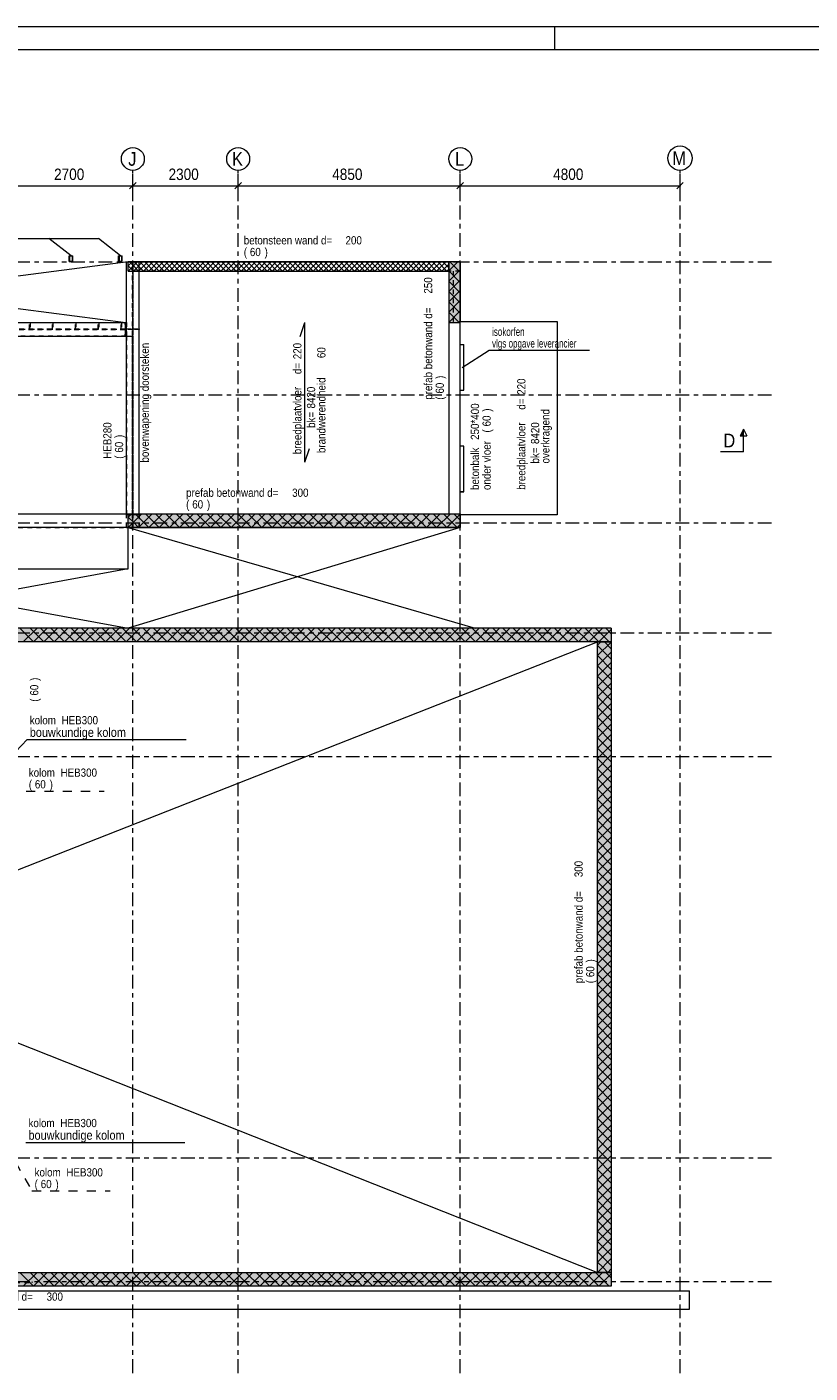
# Model space of a CAD drawing. Header units: millimetres. Extents: x -914 to -73, y -1403 to -809.
# Tile 51 of 79: x -608 to -437, y -1103 to -809. Entities that reach past the tile are written whole.
import ezdxf

# ---------------------------------------------------------------- set-up
doc = ezdxf.new("R2010")
doc.units = ezdxf.units.MM
for name, pattern in [('XKITLINE00', [0]), ('XKITLINE01', [4, 1, -1, 1, -1]), ('XKITLINE02', [4, 2, -2]), ('XKITLINE03', [6, 3, -1, 1, -1])]:
    doc.linetypes.add(name, pattern=pattern)
for name, color, linetype, lineweight in [('Bout', 3, 'Continuous', 0), ('Grafisch object', 3, 'Continuous', 0), ('Offset', 4, 'Continuous', 0), ('Onderbreken', 7, 'Continuous', 0), ('Onderdeel', 2, 'Continuous', 0), ('Onderdeel label', 2, 'Continuous', 0), ('Stramien', 4, 'Continuous', 0), ('Tekening kader', 3, 'Continuous', 0), ('Tekst', 7, 'Continuous', 0)]:
    doc.layers.add(name, color=color, linetype=linetype, lineweight=lineweight)
doc.styles.add('ARIAL', font='arial.ttf')
doc.styles.add('ARIAL_NARROW', font='ARIALN.TTF')

msp = doc.modelspace()

# ---------------------------------------------------------------- hatches: boundary and pattern name
at = {"layer": 'Onderbreken'}
msp.add_hatch(color=256, dxfattribs=at).paths.add_polyline_path([(-452.69, -898.32), (-451.94, -896.82), (-451.94, -898.32)], flags=17)
at = {"layer": 'Onderdeel'}
h = msp.add_hatch(color=256, dxfattribs=at)
h.paths.add_polyline_path([(-598.42, -860.21), (-599.22, -860.21), (-599.22, -859.01), (-598.42, -859.01)], flags=17)
h.paths.add_polyline_path([(-599.14, -860.13), (-598.5, -860.13), (-598.5, -859.09), (-599.14, -859.09)])
h = msp.add_hatch(color=256, dxfattribs=at)
h.paths.add_polyline_path([(-587.61, -860.21), (-588.41, -860.21), (-588.41, -859.01), (-587.61, -859.01)], flags=17)
h.paths.add_polyline_path([(-588.33, -860.13), (-587.69, -860.13), (-587.69, -859.09), (-588.33, -859.09)])
for points in [[(-513.82, -873.52), (-516.32, -873.52), (-516.32, -860.31), (-513.82, -860.31)], [(-513.82, -918.31), (-586.32, -918.31), (-586.32, -915.31), (-513.82, -915.31)], [(-480.82, -943.32), (-687.82, -943.32), (-687.82, -940.32), (-480.82, -940.32)], [(-480.82, -1081.01), (-483.82, -1081.01), (-483.82, -943.32), (-480.82, -943.32)], [(-480.82, -1084.01), (-687.81, -1084.01), (-687.81, -1081.01), (-480.82, -1081.01)]]:
    msp.add_hatch(color=256, dxfattribs=at).paths.add_polyline_path(points, flags=17)

# ---------------------------------------------------------------- linework, layer by layer
at = {"layer": 'Bout', "linetype": 'XKITLINE02', "lineweight": 0}
for p, q in [((-586.92, -873.67), (-587.02, -873.67)), ((-587.02, -873.95), (-587.02, -873.67)), ((-587.02, -873.74), (-586.92, -873.74)), ((-587.02, -873.88), (-586.92, -873.88)), ((-587.02, -873.95), (-586.92, -873.95)), ((-586.92, -876.07), (-587.02, -876.07)), ((-587.02, -876.35), (-587.02, -876.07)), ((-587.02, -876.14), (-586.92, -876.14)), ((-586.92, -873.95), (-586.92, -873.67)), ((-586.92, -873.72), (-586.82, -873.72)), ((-586.92, -873.73), (-586.82, -873.73)), ((-586.92, -873.89), (-586.82, -873.89)), ((-586.92, -873.9), (-586.82, -873.9)), ((-586.92, -876.35), (-586.92, -876.07)), ((-586.92, -876.12), (-586.82, -876.12)), ((-586.92, -876.13), (-586.71, -876.13)), ((-586.82, -873.9), (-586.82, -873.72)), ((-586.82, -876.3), (-586.82, -876.12)), ((-586.81, -873.72), (-586.71, -873.72)), ((-586.81, -873.9), (-586.81, -873.72)), ((-586.81, -873.73), (-586.71, -873.73)), ((-586.81, -873.89), (-586.71, -873.89)), ((-586.81, -873.9), (-586.71, -873.9)), ((-586.81, -876.12), (-586.71, -876.12)), ((-586.81, -876.3), (-586.81, -876.12)), ((-586.61, -873.67), (-586.71, -873.67)), ((-586.71, -873.95), (-586.71, -873.67)), ((-586.71, -873.74), (-586.61, -873.74)), ((-586.71, -873.88), (-586.61, -873.88)), ((-586.71, -873.95), (-586.61, -873.95)), ((-586.61, -876.07), (-586.71, -876.07)), ((-586.71, -876.35), (-586.71, -876.07)), ((-586.71, -876.14), (-586.61, -876.14)), ((-586.61, -873.95), (-586.61, -873.67)), ((-586.61, -876.35), (-586.61, -876.07)), ((-587.02, -876.28), (-586.92, -876.28)), ((-587.02, -876.35), (-586.92, -876.35)), ((-586.92, -876.29), (-586.71, -876.29)), ((-586.92, -876.3), (-586.82, -876.3)), ((-586.81, -876.3), (-586.71, -876.3)), ((-586.71, -876.28), (-586.61, -876.28)), ((-586.71, -876.35), (-586.61, -876.35))]:
    msp.add_line(p, q, dxfattribs=at)
at = {"layer": 'Bout', "linetype": 'XKITLINE00', "lineweight": 0}
for p, q in [((-586.82, -873.73), (-586.81, -873.73)), ((-586.82, -873.89), (-586.81, -873.89))]:
    msp.add_line(p, q, dxfattribs=at)
at = {"layer": 'Grafisch object', "linetype": 'XKITLINE00', "lineweight": 0}
for p, q in [((-694.67, -855.2), (-592.82, -855.2)), ((-598.82, -859.01), (-603.63, -855.2)), ((-588.01, -859.01), (-592.82, -855.2)), ((-690.32, -860.31), (-586.81, -873.51)), ((-586.31, -860.31), (-688.22, -873.51)), ((-513.81, -873.34), (-492.67, -873.34)), ((-492.67, -873.34), (-492.67, -915.52)), ((-492.67, -915.52), (-513.81, -915.52)), ((-586.32, -918.31), (-510.56, -940.32)), ((-586.32, -927.32), (-586.32, -918.31)), ((-513.81, -918.32), (-586.32, -940.33)), ((-586.32, -927.32), (-656.87, -940.32)), ((-656.87, -927.32), (-586.3, -940.32)), ((-656.87, -927.32), (-586.32, -927.32)), ((-769.31, -1055.51), (-483.82, -943.32)), ((-767.19, -968.82), (-483.82, -1081.01))]:
    msp.add_line(p, q, dxfattribs=at)
at = {"layer": 'Offset', "linetype": 'XKITLINE00', "lineweight": 0}
for p, q in [((-612.31, -843.67), (-585.31, -843.67)), ((-584.61, -842.96), (-586.02, -844.38)), ((-584.61, -842.96), (-586.02, -844.38)), ((-585.31, -846.67), (-585.31, -841.17)), ((-585.31, -846.67), (-585.31, -841.17)), ((-585.31, -843.67), (-562.31, -843.67)), ((-561.61, -842.96), (-563.02, -844.38)), ((-561.61, -842.96), (-563.02, -844.38)), ((-562.31, -846.67), (-562.31, -841.17)), ((-562.31, -846.67), (-562.31, -841.17)), ((-562.31, -843.67), (-513.81, -843.67)), ((-513.11, -842.96), (-514.52, -844.38)), ((-513.11, -842.96), (-514.52, -844.38)), ((-513.81, -846.67), (-513.81, -841.17)), ((-513.81, -846.67), (-513.81, -841.17)), ((-513.81, -843.67), (-465.81, -843.67)), ((-465.11, -842.96), (-466.52, -844.38)), ((-465.81, -846.67), (-465.81, -841.17))]:
    msp.add_line(p, q, dxfattribs=at)
at = {"layer": 'Offset'}
for p in [(-585.31, -843.67), (-585.31, -843.67), (-562.31, -843.67), (-562.31, -843.67), (-513.81, -843.67), (-513.81, -843.67), (-465.81, -843.67)]:
    msp.add_point(p, dxfattribs=at)
at = {"layer": 'Onderbreken', "linetype": 'XKITLINE00', "lineweight": 0}
for p, q in [((-451.94, -896.82), (-452.69, -898.32)), ((-452.69, -898.32), (-451.19, -898.32)), ((-451.94, -896.82), (-451.19, -898.32)), ((-451.94, -901.82), (-451.94, -896.82)), ((-451.94, -901.82), (-456.94, -901.82))]:
    msp.add_line(p, q, dxfattribs=at)
at = {"layer": 'Onderdeel', "linetype": 'XKITLINE00', "lineweight": 0}
for p, q in [((-599.22, -860.21), (-599.22, -859.01)), ((-599.22, -859.01), (-598.42, -859.01)), ((-599.22, -860.21), (-598.42, -860.21)), ((-599.14, -859.09), (-599.14, -860.13)), ((-598.5, -859.09), (-599.14, -859.09)), ((-599.14, -860.13), (-598.5, -860.13)), ((-598.5, -860.13), (-598.5, -859.09)), ((-598.42, -860.21), (-598.42, -859.01)), ((-588.41, -860.21), (-588.41, -859.01)), ((-588.41, -859.01), (-587.61, -859.01)), ((-588.41, -860.21), (-587.61, -860.21)), ((-588.33, -859.09), (-588.33, -860.13)), ((-587.69, -859.09), (-588.33, -859.09)), ((-588.33, -860.13), (-587.69, -860.13)), ((-587.69, -860.13), (-587.69, -859.09)), ((-587.61, -860.21), (-587.61, -859.01)), ((-586.71, -860.31), (-583.91, -860.31)), ((-586.71, -915.31), (-586.71, -860.31)), ((-516.32, -860.31), (-586.31, -860.32)), ((-586.31, -862.32), (-584.31, -860.32)), ((-586.31, -861.2), (-585.44, -860.32)), ((-586.31, -862.32), (-586.31, -860.32)), ((-585.75, -861.76), (-586.31, -861.2)), ((-585.19, -861.2), (-586.07, -860.32)), ((-585.19, -862.32), (-583.19, -860.32)), ((-584.07, -862.32), (-585.19, -861.2)), ((-584.63, -860.63), (-584.95, -860.32)), ((-582.95, -862.32), (-584.63, -860.63)), ((-584.07, -862.32), (-582.07, -860.32)), ((-583.91, -860.31), (-516.32, -860.31)), ((-583.91, -860.32), (-583.91, -860.31)), ((-581.82, -862.32), (-583.82, -860.32)), ((-582.95, -862.32), (-580.95, -860.32)), ((-580.7, -862.32), (-582.7, -860.32)), ((-581.82, -862.32), (-579.82, -860.32)), ((-579.58, -862.32), (-581.58, -860.32)), ((-580.7, -862.32), (-578.7, -860.32)), ((-578.46, -862.32), (-580.46, -860.32)), ((-579.58, -862.32), (-577.58, -860.32)), ((-577.33, -862.32), (-579.33, -860.32)), ((-578.46, -862.32), (-576.46, -860.32)), ((-576.21, -862.32), (-578.21, -860.32)), ((-577.33, -862.32), (-575.33, -860.32)), ((-575.09, -862.32), (-577.09, -860.32)), ((-576.21, -862.32), (-574.21, -860.32)), ((-573.97, -862.32), (-575.97, -860.32)), ((-575.09, -862.32), (-573.09, -860.32)), ((-572.84, -862.32), (-574.84, -860.32)), ((-573.97, -862.32), (-571.97, -860.32)), ((-571.72, -862.32), (-573.72, -860.32)), ((-572.84, -862.32), (-570.84, -860.32)), ((-570.6, -862.32), (-572.6, -860.32)), ((-571.72, -862.32), (-569.72, -860.32)), ((-569.48, -862.32), (-571.48, -860.32)), ((-570.6, -862.32), (-568.6, -860.32)), ((-568.35, -862.32), (-570.35, -860.32)), ((-569.48, -862.32), (-567.47, -860.32)), ((-567.23, -862.32), (-569.23, -860.32)), ((-568.35, -862.32), (-566.35, -860.32)), ((-566.11, -862.32), (-568.11, -860.32)), ((-567.23, -862.32), (-565.23, -860.32)), ((-564.99, -862.32), (-566.99, -860.32)), ((-566.11, -862.32), (-564.11, -860.32)), ((-563.87, -862.32), (-565.87, -860.32)), ((-564.98, -862.32), (-562.98, -860.32)), ((-562.74, -862.32), (-564.74, -860.32)), ((-563.86, -862.32), (-561.86, -860.32)), ((-561.62, -862.32), (-563.62, -860.32)), ((-562.74, -862.32), (-560.74, -860.32)), ((-560.5, -862.32), (-562.5, -860.32)), ((-561.62, -862.32), (-559.62, -860.32)), ((-559.38, -862.32), (-561.38, -860.32)), ((-560.49, -862.32), (-558.49, -860.32)), ((-558.25, -862.32), (-560.25, -860.32)), ((-559.37, -862.32), (-557.37, -860.32)), ((-557.13, -862.32), (-559.13, -860.32)), ((-558.25, -862.32), (-556.25, -860.32)), ((-556.01, -862.32), (-558.01, -860.32)), ((-557.13, -862.32), (-555.13, -860.32)), ((-554.89, -862.32), (-556.89, -860.32)), ((-556, -862.32), (-554, -860.32)), ((-553.76, -862.32), (-555.76, -860.32)), ((-554.88, -862.32), (-552.88, -860.32)), ((-552.64, -862.32), (-554.64, -860.32)), ((-553.76, -862.32), (-551.76, -860.32)), ((-551.52, -862.32), (-553.52, -860.32)), ((-552.64, -862.32), (-550.64, -860.32)), ((-550.4, -862.32), (-552.4, -860.32)), ((-551.51, -862.32), (-549.51, -860.32)), ((-549.27, -862.32), (-551.27, -860.32)), ((-550.39, -862.32), (-548.39, -860.32)), ((-548.15, -862.32), (-550.15, -860.32)), ((-549.27, -862.32), (-547.27, -860.32)), ((-547.03, -862.32), (-549.03, -860.32)), ((-548.15, -862.32), (-546.15, -860.32)), ((-545.91, -862.32), (-547.91, -860.32)), ((-547.02, -862.32), (-545.02, -860.32)), ((-544.78, -862.32), (-546.78, -860.32)), ((-545.9, -862.32), (-543.9, -860.32)), ((-543.66, -862.32), (-545.66, -860.32)), ((-544.78, -862.32), (-542.78, -860.32)), ((-542.54, -862.32), (-544.54, -860.32)), ((-543.65, -862.32), (-541.65, -860.32)), ((-541.42, -862.32), (-543.42, -860.32)), ((-542.53, -862.32), (-540.53, -860.32)), ((-540.29, -862.32), (-542.29, -860.32)), ((-541.41, -862.32), (-539.41, -860.32)), ((-539.17, -862.32), (-541.17, -860.32)), ((-540.29, -862.32), (-538.29, -860.32)), ((-538.05, -862.32), (-540.05, -860.32)), ((-539.16, -862.32), (-537.16, -860.32)), ((-536.93, -862.32), (-538.93, -860.32)), ((-538.04, -862.32), (-536.04, -860.32)), ((-535.8, -862.32), (-537.8, -860.32)), ((-536.92, -862.32), (-534.92, -860.31)), ((-534.68, -862.32), (-536.68, -860.32)), ((-535.8, -862.32), (-533.8, -860.31)), ((-533.56, -862.32), (-535.56, -860.32)), ((-534.67, -862.32), (-532.67, -860.31)), ((-532.44, -862.32), (-534.44, -860.31)), ((-533.55, -862.32), (-531.55, -860.31)), ((-531.31, -862.31), (-533.31, -860.31)), ((-532.43, -862.32), (-530.43, -860.31)), ((-530.19, -862.31), (-532.19, -860.31)), ((-531.31, -862.31), (-529.31, -860.31)), ((-529.07, -862.31), (-531.07, -860.31)), ((-530.18, -862.31), (-528.18, -860.31)), ((-527.95, -862.31), (-529.95, -860.31)), ((-529.06, -862.31), (-527.06, -860.31)), ((-526.82, -862.31), (-528.82, -860.31)), ((-527.94, -862.31), (-525.94, -860.31)), ((-525.7, -862.31), (-527.7, -860.31)), ((-526.82, -862.31), (-524.82, -860.31)), ((-524.58, -862.31), (-526.58, -860.31)), ((-525.69, -862.31), (-523.69, -860.31)), ((-523.46, -862.31), (-525.46, -860.31)), ((-524.57, -862.31), (-522.57, -860.31)), ((-522.33, -862.31), (-524.33, -860.31)), ((-523.45, -862.31), (-521.45, -860.31)), ((-521.21, -862.31), (-523.21, -860.31)), ((-522.33, -862.31), (-520.33, -860.31)), ((-520.09, -862.31), (-522.09, -860.31)), ((-521.2, -862.31), (-519.2, -860.31)), ((-518.97, -862.31), (-520.97, -860.31)), ((-520.08, -862.31), (-518.08, -860.31)), ((-517.84, -862.31), (-519.84, -860.31)), ((-518.96, -862.31), (-516.96, -860.31)), ((-516.72, -862.31), (-518.72, -860.31)), ((-517.83, -862.31), (-516.32, -860.8)), ((-516.32, -861.6), (-517.6, -860.31)), ((-516.32, -862.29), (-514.34, -860.31)), ((-516.32, -862.31), (-516.32, -860.31)), ((-513.82, -860.31), (-516.32, -860.31)), ((-516.32, -860.31), (-516.32, -915.31)), ((-513.82, -862.55), (-516.05, -860.31)), ((-513.82, -915.31), (-513.82, -860.31)), ((-513.82, -860.31), (-513.81, -860.31)), ((-513.81, -860.31), (-513.81, -873.34)), ((-586.31, -862.32), (-516.32, -862.31)), ((-585.19, -862.32), (-585.75, -861.76)), ((-583.91, -915.31), (-583.91, -862.32)), ((-516.71, -862.31), (-516.32, -861.92)), ((-516.32, -864.54), (-513.82, -862.04)), ((-513.82, -864.79), (-516.32, -862.29)), ((-516.32, -866.78), (-513.82, -864.28)), ((-513.82, -867.04), (-516.32, -864.54)), ((-516.32, -869.03), (-513.82, -866.53)), ((-513.82, -869.28), (-516.32, -866.78)), ((-516.32, -871.27), (-513.82, -868.77)), ((-514.07, -871.27), (-516.32, -869.03)), ((-516.32, -873.52), (-513.82, -871.02)), ((-515.19, -872.39), (-516.32, -871.27)), ((-514.07, -873.52), (-515.19, -872.39)), ((-513.82, -871.53), (-514.07, -871.27)), ((-514.07, -873.52), (-513.82, -873.26)), ((-687.82, -873.51), (-586.92, -873.51)), ((-586.92, -876.51), (-586.92, -873.51)), ((-586.92, -873.51), (-586.82, -873.51)), ((-586.82, -873.51), (-586.82, -876.51)), ((-586.81, -875.08), (-586.82, -875.08)), ((-586.81, -876.51), (-586.81, -873.51)), ((-586.81, -873.51), (-586.71, -873.51)), ((-516.32, -873.52), (-516.32, -873.52)), ((-516.32, -873.52), (-516.32, -873.52)), ((-516.32, -873.52), (-516.32, -873.52)), ((-516.32, -873.52), (-513.82, -873.52)), ((-687.82, -876.51), (-586.71, -876.51)), ((-687.82, -876.51), (-586.92, -876.51)), ((-586.82, -876.51), (-586.92, -876.51)), ((-586.81, -876.51), (-586.81, -876.51)), ((-586.71, -876.51), (-586.81, -876.51)), ((-586.71, -915.31), (-586.71, -876.51)), ((-513.82, -878.34), (-513.02, -878.34)), ((-513.02, -888.34), (-513.02, -878.34)), ((-513.82, -888.34), (-513.02, -888.34)), ((-513.81, -910.52), (-513.81, -900.52)), ((-513.01, -900.52), (-513.81, -900.52)), ((-513.01, -910.52), (-513.01, -900.52)), ((-513.01, -910.52), (-513.81, -910.52)), ((-513.81, -910.52), (-513.81, -910.52)), ((-513.01, -910.52), (-513.01, -910.52)), ((-690.32, -915.31), (-513.82, -915.31)), ((-586.32, -918.31), (-583.32, -915.31)), ((-586.32, -916.07), (-585.56, -915.31)), ((-586.32, -918.31), (-586.32, -915.31)), ((-585.2, -917.19), (-586.32, -916.07)), ((-584.07, -918.31), (-585.2, -917.19)), ((-584.07, -916.07), (-584.83, -915.31)), ((-584.07, -918.31), (-581.07, -915.31)), ((-581.83, -918.31), (-584.07, -916.07)), ((-579.58, -918.31), (-582.58, -915.31)), ((-581.83, -918.31), (-578.83, -915.31)), ((-577.34, -918.31), (-580.34, -915.31)), ((-579.58, -918.31), (-576.58, -915.31)), ((-575.09, -918.31), (-578.09, -915.31)), ((-577.34, -918.31), (-574.34, -915.31)), ((-572.85, -918.31), (-575.85, -915.31)), ((-575.09, -918.31), (-572.09, -915.31)), ((-570.6, -918.31), (-573.6, -915.31)), ((-572.85, -918.31), (-569.85, -915.31)), ((-568.36, -918.31), (-571.36, -915.31)), ((-570.6, -918.31), (-567.6, -915.31)), ((-566.11, -918.31), (-569.11, -915.31)), ((-568.36, -918.31), (-565.36, -915.31)), ((-563.87, -918.31), (-566.87, -915.31)), ((-566.11, -918.31), (-563.11, -915.31)), ((-561.62, -918.31), (-564.62, -915.31)), ((-563.87, -918.31), (-560.87, -915.31)), ((-559.38, -918.31), (-562.38, -915.31)), ((-561.62, -918.31), (-558.62, -915.31)), ((-557.13, -918.31), (-560.13, -915.31)), ((-559.38, -918.31), (-556.38, -915.31)), ((-554.89, -918.31), (-557.89, -915.31)), ((-557.13, -918.31), (-554.13, -915.31)), ((-552.64, -918.31), (-555.64, -915.31)), ((-554.89, -918.31), (-551.89, -915.31)), ((-550.4, -918.31), (-553.4, -915.31)), ((-552.64, -918.31), (-549.64, -915.31)), ((-548.15, -918.31), (-551.15, -915.31)), ((-550.4, -918.31), (-547.4, -915.31)), ((-545.91, -918.31), (-548.91, -915.31)), ((-548.15, -918.31), (-545.15, -915.31)), ((-543.66, -918.31), (-546.66, -915.31)), ((-545.91, -918.31), (-542.91, -915.31)), ((-541.42, -918.31), (-544.42, -915.31)), ((-543.66, -918.31), (-540.66, -915.31)), ((-539.17, -918.31), (-542.17, -915.31)), ((-541.42, -918.31), (-538.42, -915.31)), ((-536.93, -918.31), (-539.93, -915.31)), ((-539.17, -918.31), (-536.17, -915.31)), ((-534.68, -918.31), (-537.68, -915.31)), ((-536.93, -918.31), (-533.93, -915.31)), ((-532.44, -918.31), (-535.44, -915.31)), ((-534.68, -918.31), (-531.68, -915.31)), ((-530.19, -918.31), (-533.19, -915.31)), ((-532.44, -918.31), (-529.44, -915.31)), ((-527.95, -918.31), (-530.95, -915.31)), ((-530.19, -918.31), (-527.19, -915.31)), ((-525.7, -918.31), (-528.7, -915.31)), ((-527.95, -918.31), (-524.95, -915.31)), ((-523.46, -918.31), (-526.46, -915.31)), ((-525.7, -918.31), (-522.7, -915.31)), ((-521.21, -918.31), (-524.21, -915.31)), ((-523.46, -918.31), (-520.46, -915.31)), ((-518.97, -918.31), (-521.97, -915.31)), ((-521.21, -918.31), (-518.21, -915.31)), ((-516.72, -918.31), (-519.72, -915.31)), ((-518.97, -918.31), (-515.97, -915.31)), ((-514.48, -918.31), (-517.48, -915.31)), ((-516.72, -918.31), (-513.82, -915.41)), ((-513.82, -916.73), (-515.23, -915.31)), ((-513.82, -915.31), (-513.82, -918.31)), ((-513.81, -918.31), (-513.81, -915.52)), ((-513.82, -918.31), (-690.32, -918.31)), ((-586.71, -918.31), (-586.71, -918.31)), ((-586.71, -918.31), (-586.32, -918.31)), ((-586.71, -918.31), (-583.91, -918.31)), ((-586.71, -918.31), (-586.71, -918.31)), ((-586.32, -927.32), (-586.32, -918.31)), ((-583.91, -918.31), (-583.91, -918.31)), ((-583.91, -918.31), (-583.91, -918.31)), ((-583.91, -918.31), (-513.81, -918.31)), ((-583.91, -918.31), (-583.91, -918.31)), ((-573.68, -918.31), (-513.81, -918.32)), ((-514.48, -918.31), (-513.82, -917.65)), ((-513.81, -918.32), (-513.81, -918.31)), ((-656.87, -927.32), (-586.32, -927.32)), ((-480.82, -940.32), (-687.82, -940.32)), ((-606.99, -943.32), (-609.99, -940.32)), ((-609.24, -943.32), (-606.24, -940.32)), ((-604.75, -943.32), (-607.75, -940.32)), ((-606.99, -943.32), (-603.99, -940.32)), ((-602.5, -943.32), (-605.5, -940.32)), ((-604.75, -943.32), (-601.75, -940.32)), ((-600.26, -943.32), (-603.26, -940.32)), ((-602.5, -943.32), (-599.5, -940.32)), ((-598.01, -943.32), (-601.01, -940.32)), ((-600.26, -943.32), (-597.26, -940.32)), ((-595.77, -943.32), (-598.77, -940.32)), ((-598.01, -943.32), (-595.01, -940.32)), ((-593.52, -943.32), (-596.52, -940.32)), ((-595.77, -943.32), (-592.77, -940.32)), ((-591.28, -943.32), (-594.28, -940.32)), ((-593.52, -943.32), (-590.52, -940.32)), ((-589.03, -943.32), (-592.03, -940.32)), ((-591.28, -943.32), (-588.28, -940.32)), ((-586.79, -943.32), (-589.79, -940.32)), ((-589.03, -943.32), (-586.03, -940.32)), ((-584.54, -943.32), (-587.54, -940.32)), ((-586.79, -943.32), (-583.79, -940.32)), ((-582.3, -943.32), (-585.3, -940.32)), ((-584.54, -943.32), (-581.54, -940.32)), ((-580.05, -943.32), (-583.05, -940.32)), ((-582.3, -943.32), (-579.3, -940.32)), ((-577.81, -943.32), (-580.81, -940.32)), ((-580.05, -943.32), (-577.05, -940.32)), ((-575.56, -943.32), (-578.56, -940.32)), ((-577.81, -943.32), (-574.81, -940.32)), ((-573.32, -943.32), (-576.32, -940.32)), ((-575.56, -943.32), (-572.56, -940.32)), ((-571.07, -943.32), (-574.07, -940.32)), ((-573.32, -943.32), (-570.32, -940.32)), ((-568.83, -943.32), (-571.83, -940.32)), ((-571.07, -943.32), (-568.07, -940.32)), ((-566.58, -943.32), (-569.58, -940.32)), ((-568.83, -943.32), (-565.83, -940.32)), ((-564.34, -943.32), (-567.34, -940.32)), ((-566.58, -943.32), (-563.58, -940.32)), ((-562.09, -943.32), (-565.09, -940.32)), ((-564.34, -943.32), (-561.34, -940.32)), ((-559.85, -943.32), (-562.85, -940.32)), ((-562.09, -943.32), (-559.09, -940.32)), ((-557.6, -943.32), (-560.6, -940.32)), ((-559.85, -943.32), (-556.85, -940.32)), ((-555.36, -943.32), (-558.36, -940.32)), ((-557.6, -943.32), (-554.6, -940.32)), ((-553.11, -943.32), (-556.11, -940.32)), ((-555.36, -943.32), (-552.36, -940.32)), ((-550.87, -943.32), (-553.87, -940.32)), ((-553.11, -943.32), (-550.11, -940.32)), ((-548.62, -943.32), (-551.62, -940.32)), ((-550.87, -943.32), (-547.87, -940.32)), ((-546.38, -943.32), (-549.38, -940.32)), ((-548.62, -943.32), (-545.62, -940.32)), ((-544.13, -943.32), (-547.13, -940.32)), ((-546.38, -943.32), (-543.38, -940.32)), ((-541.89, -943.32), (-544.89, -940.32)), ((-544.13, -943.32), (-541.13, -940.32)), ((-539.64, -943.32), (-542.64, -940.32)), ((-541.89, -943.32), (-538.89, -940.32)), ((-537.4, -943.32), (-540.4, -940.32)), ((-539.64, -943.32), (-536.64, -940.32)), ((-535.15, -943.32), (-538.15, -940.32)), ((-537.4, -943.32), (-534.4, -940.32)), ((-532.91, -943.32), (-535.91, -940.32)), ((-535.15, -943.32), (-532.15, -940.32)), ((-530.66, -943.32), (-533.66, -940.32)), ((-532.91, -943.32), (-529.91, -940.32)), ((-528.42, -943.32), (-531.42, -940.32)), ((-530.66, -943.32), (-527.66, -940.32)), ((-526.17, -943.32), (-529.17, -940.32)), ((-528.42, -943.32), (-525.42, -940.32)), ((-523.93, -943.32), (-526.93, -940.32)), ((-526.17, -943.32), (-523.17, -940.32)), ((-521.68, -943.32), (-524.68, -940.32)), ((-523.93, -943.32), (-520.93, -940.32)), ((-519.44, -943.32), (-522.44, -940.32)), ((-521.68, -943.32), (-518.68, -940.32)), ((-517.19, -943.32), (-520.19, -940.32)), ((-519.44, -943.32), (-516.44, -940.32)), ((-514.95, -943.32), (-517.95, -940.32)), ((-517.19, -943.32), (-514.19, -940.32)), ((-512.7, -943.32), (-515.7, -940.32)), ((-514.95, -943.32), (-511.95, -940.32)), ((-510.46, -943.32), (-513.46, -940.32)), ((-512.7, -943.32), (-509.7, -940.32)), ((-508.21, -943.32), (-511.21, -940.32)), ((-510.46, -943.32), (-507.46, -940.32)), ((-505.97, -943.32), (-508.97, -940.32)), ((-508.21, -943.32), (-505.21, -940.32)), ((-503.72, -943.32), (-506.72, -940.32)), ((-505.97, -943.32), (-502.97, -940.32)), ((-501.48, -943.32), (-504.48, -940.32)), ((-503.72, -943.32), (-500.72, -940.32)), ((-499.23, -943.32), (-502.23, -940.32)), ((-501.48, -943.32), (-498.48, -940.32)), ((-496.99, -943.32), (-499.99, -940.32)), ((-499.23, -943.32), (-496.23, -940.32)), ((-494.74, -943.32), (-497.74, -940.32)), ((-496.99, -943.32), (-493.99, -940.32)), ((-492.5, -943.32), (-495.5, -940.32)), ((-494.74, -943.32), (-491.74, -940.32)), ((-490.25, -943.32), (-493.25, -940.32)), ((-492.5, -943.32), (-489.5, -940.32)), ((-488.01, -943.32), (-491.01, -940.32)), ((-490.25, -943.32), (-487.25, -940.32)), ((-485.76, -943.32), (-488.76, -940.32)), ((-488.01, -943.32), (-485.01, -940.32)), ((-483.51, -943.32), (-486.51, -940.32)), ((-485.76, -943.32), (-482.76, -940.32)), ((-481.27, -943.32), (-484.27, -940.32)), ((-483.51, -943.32), (-480.82, -940.62)), ((-480.82, -941.52), (-482.02, -940.33)), ((-480.82, -940.32), (-480.82, -943.32)), ((-480.82, -943.32), (-687.82, -943.32)), ((-483.82, -1081.01), (-483.82, -943.32)), ((-483.82, -943.32), (-480.82, -943.32)), ((-483.82, -946.31), (-480.85, -943.34)), ((-483.81, -944.05), (-483.07, -943.32)), ((-480.82, -944.82), (-482.32, -943.32)), ((-480.82, -943.32), (-480.82, -1081.01)), ((-480.82, -947.06), (-483.82, -944.06)), ((-483.82, -948.55), (-480.82, -945.55)), ((-480.82, -949.31), (-483.82, -946.31)), ((-483.82, -950.8), (-480.82, -947.8)), ((-480.82, -951.55), (-483.82, -948.55)), ((-483.82, -953.04), (-480.82, -950.04)), ((-480.82, -953.8), (-483.82, -950.8)), ((-483.82, -955.29), (-480.82, -952.29)), ((-480.82, -956.04), (-483.82, -953.04)), ((-483.82, -957.54), (-480.82, -954.54)), ((-480.82, -958.29), (-483.82, -955.29)), ((-483.82, -959.78), (-480.82, -956.78)), ((-480.82, -960.54), (-483.82, -957.54)), ((-483.82, -962.03), (-480.82, -959.03)), ((-480.82, -962.78), (-483.82, -959.78)), ((-483.82, -964.27), (-480.82, -961.27)), ((-480.82, -965.03), (-483.82, -962.03)), ((-483.82, -966.52), (-480.82, -963.52)), ((-480.82, -967.27), (-483.82, -964.27)), ((-483.82, -968.76), (-480.82, -965.76)), ((-480.82, -969.52), (-483.82, -966.52)), ((-483.82, -971.01), (-480.82, -968.01)), ((-480.82, -971.76), (-483.82, -968.76)), ((-483.82, -973.25), (-480.82, -970.25)), ((-480.82, -974.01), (-483.82, -971.01)), ((-483.82, -975.5), (-480.82, -972.5)), ((-480.82, -976.25), (-483.82, -973.25)), ((-483.82, -977.74), (-480.82, -974.74)), ((-480.82, -978.5), (-483.82, -975.5)), ((-483.82, -979.99), (-480.82, -976.99)), ((-480.82, -980.74), (-483.82, -977.74)), ((-483.82, -982.23), (-480.82, -979.23)), ((-480.82, -982.99), (-483.82, -979.99)), ((-483.82, -984.48), (-480.82, -981.48)), ((-480.82, -985.23), (-483.82, -982.23)), ((-483.82, -986.72), (-480.82, -983.72)), ((-480.82, -987.48), (-483.82, -984.48)), ((-483.82, -988.97), (-480.82, -985.97)), ((-480.82, -989.72), (-483.82, -986.72)), ((-483.82, -991.21), (-480.82, -988.21)), ((-480.82, -991.97), (-483.82, -988.97)), ((-483.82, -993.46), (-480.82, -990.46)), ((-480.82, -994.21), (-483.82, -991.21)), ((-483.82, -995.7), (-480.82, -992.7)), ((-480.82, -996.46), (-483.82, -993.46)), ((-483.82, -997.95), (-480.82, -994.95)), ((-480.82, -998.7), (-483.82, -995.7)), ((-483.82, -1000.19), (-480.82, -997.19)), ((-480.82, -1000.95), (-483.82, -997.95)), ((-483.82, -1002.44), (-480.82, -999.44)), ((-480.82, -1003.19), (-483.82, -1000.19)), ((-483.82, -1004.68), (-480.82, -1001.68)), ((-480.82, -1005.44), (-483.82, -1002.44)), ((-483.82, -1006.93), (-480.82, -1003.93)), ((-480.82, -1007.68), (-483.82, -1004.68)), ((-483.82, -1009.17), (-480.82, -1006.17)), ((-480.82, -1009.93), (-483.82, -1006.93)), ((-483.82, -1011.42), (-480.82, -1008.42)), ((-480.82, -1012.17), (-483.82, -1009.17)), ((-483.82, -1013.66), (-480.82, -1010.66)), ((-480.82, -1014.42), (-483.82, -1011.42)), ((-483.82, -1015.91), (-480.82, -1012.91)), ((-480.82, -1016.66), (-483.82, -1013.66)), ((-483.82, -1018.15), (-480.82, -1015.15)), ((-480.82, -1018.91), (-483.82, -1015.91)), ((-483.82, -1020.4), (-480.82, -1017.4)), ((-480.82, -1021.15), (-483.82, -1018.15)), ((-483.82, -1022.64), (-480.82, -1019.64)), ((-480.82, -1023.4), (-483.82, -1020.4)), ((-483.82, -1024.89), (-480.82, -1021.89)), ((-480.82, -1025.64), (-483.82, -1022.64)), ((-483.82, -1027.13), (-480.82, -1024.13)), ((-480.82, -1027.89), (-483.82, -1024.89)), ((-483.82, -1029.38), (-480.82, -1026.38)), ((-480.82, -1030.13), (-483.82, -1027.13)), ((-483.82, -1031.62), (-480.82, -1028.62)), ((-480.82, -1032.38), (-483.82, -1029.38)), ((-483.82, -1033.87), (-480.82, -1030.87)), ((-480.82, -1034.62), (-483.82, -1031.62)), ((-483.82, -1036.11), (-480.82, -1033.11)), ((-480.82, -1036.87), (-483.82, -1033.87)), ((-483.82, -1038.36), (-480.82, -1035.36)), ((-480.82, -1039.11), (-483.82, -1036.11)), ((-483.82, -1040.6), (-480.82, -1037.6)), ((-480.82, -1041.36), (-483.82, -1038.36)), ((-483.82, -1042.85), (-480.82, -1039.85)), ((-480.82, -1043.6), (-483.82, -1040.6)), ((-483.82, -1045.09), (-480.82, -1042.09)), ((-480.82, -1045.85), (-483.82, -1042.85)), ((-483.82, -1047.34), (-480.82, -1044.34)), ((-480.82, -1048.09), (-483.82, -1045.09)), ((-483.82, -1049.58), (-480.82, -1046.58)), ((-480.82, -1050.34), (-483.82, -1047.34)), ((-483.82, -1051.83), (-480.82, -1048.83)), ((-480.82, -1052.58), (-483.82, -1049.58)), ((-483.82, -1054.07), (-480.82, -1051.07)), ((-480.82, -1054.83), (-483.82, -1051.83)), ((-483.82, -1056.32), (-480.82, -1053.32)), ((-480.82, -1057.07), (-483.82, -1054.07)), ((-483.82, -1058.56), (-480.82, -1055.56)), ((-480.82, -1059.32), (-483.82, -1056.32)), ((-483.82, -1060.81), (-480.82, -1057.81)), ((-480.82, -1061.56), (-483.82, -1058.56)), ((-483.82, -1063.05), (-480.82, -1060.05)), ((-480.82, -1063.81), (-483.82, -1060.81)), ((-483.82, -1065.3), (-480.82, -1062.3)), ((-480.82, -1066.05), (-483.82, -1063.05)), ((-483.82, -1067.54), (-480.82, -1064.54)), ((-480.82, -1068.3), (-483.82, -1065.3)), ((-483.82, -1069.79), (-480.82, -1066.79)), ((-480.82, -1070.54), (-483.82, -1067.54)), ((-483.82, -1072.03), (-480.82, -1069.03)), ((-480.82, -1072.79), (-483.82, -1069.79)), ((-483.82, -1074.28), (-480.82, -1071.28)), ((-480.82, -1075.03), (-483.82, -1072.03)), ((-483.82, -1076.52), (-480.82, -1073.52)), ((-480.82, -1077.28), (-483.82, -1074.28)), ((-483.82, -1078.77), (-480.82, -1075.77)), ((-481.57, -1078.77), (-483.82, -1076.52)), ((-483.82, -1081.01), (-480.82, -1078.01)), ((-482.69, -1079.89), (-483.82, -1078.77)), ((-480.82, -1079.52), (-481.57, -1078.77)), ((-687.81, -1081.01), (-480.82, -1081.01)), ((-606.99, -1084.01), (-609.99, -1081.01)), ((-609.24, -1084.01), (-606.24, -1081.01)), ((-604.75, -1084.01), (-607.75, -1081.01)), ((-606.99, -1084.01), (-603.99, -1081.01)), ((-602.5, -1084.01), (-605.5, -1081.01)), ((-604.75, -1084.01), (-601.75, -1081.01)), ((-600.26, -1084.01), (-603.26, -1081.01)), ((-602.5, -1084.01), (-599.5, -1081.01)), ((-598.01, -1084.01), (-601.01, -1081.01)), ((-600.26, -1084.01), (-597.26, -1081.01)), ((-595.77, -1084.01), (-598.77, -1081.01)), ((-598.01, -1084.01), (-595.01, -1081.01)), ((-593.52, -1084.01), (-596.52, -1081.01)), ((-595.77, -1084.01), (-592.77, -1081.01)), ((-591.28, -1084.01), (-594.28, -1081.01)), ((-593.52, -1084.01), (-590.52, -1081.01)), ((-589.03, -1084.01), (-592.03, -1081.01)), ((-591.28, -1084.01), (-588.28, -1081.01)), ((-586.79, -1084.01), (-589.79, -1081.01)), ((-589.03, -1084.01), (-586.03, -1081.01)), ((-584.54, -1084.01), (-587.54, -1081.01)), ((-586.79, -1084.01), (-583.79, -1081.01)), ((-582.3, -1084.01), (-585.3, -1081.01)), ((-584.54, -1084.01), (-581.54, -1081.01)), ((-580.05, -1084.01), (-583.05, -1081.01)), ((-582.3, -1084.01), (-579.3, -1081.01)), ((-577.81, -1084.01), (-580.81, -1081.01)), ((-580.05, -1084.01), (-577.05, -1081.01)), ((-575.56, -1084.01), (-578.56, -1081.01)), ((-577.81, -1084.01), (-574.81, -1081.01)), ((-573.32, -1084.01), (-576.32, -1081.01)), ((-575.56, -1084.01), (-572.56, -1081.01)), ((-571.07, -1084.01), (-574.07, -1081.01)), ((-573.32, -1084.01), (-570.32, -1081.01)), ((-568.83, -1084.01), (-571.83, -1081.01)), ((-571.07, -1084.01), (-568.07, -1081.01)), ((-566.58, -1084.01), (-569.58, -1081.01)), ((-568.83, -1084.01), (-565.83, -1081.01)), ((-564.34, -1084.01), (-567.34, -1081.01)), ((-566.58, -1084.01), (-563.58, -1081.01)), ((-562.09, -1084.01), (-565.09, -1081.01)), ((-564.34, -1084.01), (-561.34, -1081.01)), ((-559.85, -1084.01), (-562.85, -1081.01)), ((-562.09, -1084.01), (-559.09, -1081.01)), ((-557.6, -1084.01), (-560.6, -1081.01)), ((-559.85, -1084.01), (-556.85, -1081.01)), ((-555.36, -1084.01), (-558.36, -1081.01)), ((-557.6, -1084.01), (-554.6, -1081.01)), ((-553.11, -1084.01), (-556.11, -1081.01)), ((-555.36, -1084.01), (-552.36, -1081.01)), ((-550.87, -1084.01), (-553.87, -1081.01)), ((-553.11, -1084.01), (-550.11, -1081.01)), ((-548.62, -1084.01), (-551.62, -1081.01)), ((-550.87, -1084.01), (-547.87, -1081.01)), ((-546.38, -1084.01), (-549.38, -1081.01)), ((-548.62, -1084.01), (-545.62, -1081.01)), ((-544.13, -1084.01), (-547.13, -1081.01)), ((-546.38, -1084.01), (-543.37, -1081.01)), ((-541.88, -1084.01), (-544.88, -1081.01)), ((-544.13, -1084.01), (-541.13, -1081.01)), ((-539.64, -1084.01), (-542.64, -1081.01)), ((-541.88, -1084.01), (-538.88, -1081.01)), ((-537.39, -1084.01), (-540.39, -1081.01)), ((-539.64, -1084.01), (-536.64, -1081.01)), ((-535.15, -1084.01), (-538.15, -1081.01)), ((-537.39, -1084.01), (-534.39, -1081.01)), ((-532.9, -1084.01), (-535.9, -1081.01)), ((-535.15, -1084.01), (-532.15, -1081.01)), ((-530.66, -1084.01), (-533.66, -1081.01)), ((-532.9, -1084.01), (-529.9, -1081.01)), ((-528.41, -1084.01), (-531.41, -1081.01)), ((-530.66, -1084.01), (-527.66, -1081.01)), ((-526.17, -1084.01), (-529.17, -1081.01)), ((-528.41, -1084.01), (-525.41, -1081.01)), ((-523.92, -1084.01), (-526.92, -1081.01)), ((-526.17, -1084.01), (-523.17, -1081.01)), ((-521.68, -1084.01), (-524.68, -1081.01)), ((-523.92, -1084.01), (-520.92, -1081.01)), ((-519.43, -1084.01), (-522.43, -1081.01)), ((-521.68, -1084.01), (-518.68, -1081.01)), ((-517.19, -1084.01), (-520.19, -1081.01)), ((-519.43, -1084.01), (-516.43, -1081.01)), ((-514.94, -1084.01), (-517.94, -1081.01)), ((-517.19, -1084.01), (-514.19, -1081.01)), ((-512.7, -1084.01), (-515.7, -1081.01)), ((-514.94, -1084.01), (-511.94, -1081.01)), ((-510.45, -1084.01), (-513.45, -1081.01)), ((-512.7, -1084.01), (-509.7, -1081.01)), ((-508.21, -1084.01), (-511.21, -1081.01)), ((-510.45, -1084.01), (-507.45, -1081.01)), ((-505.96, -1084.01), (-508.96, -1081.01)), ((-508.21, -1084.01), (-505.21, -1081.01)), ((-503.72, -1084.01), (-506.72, -1081.01)), ((-505.96, -1084.01), (-502.96, -1081.01)), ((-501.47, -1084.01), (-504.47, -1081.01)), ((-503.72, -1084.01), (-500.72, -1081.01)), ((-499.23, -1084.01), (-502.23, -1081.01)), ((-501.47, -1084.01), (-498.47, -1081.01)), ((-496.98, -1084.01), (-499.98, -1081.01)), ((-499.23, -1084.01), (-496.23, -1081.01)), ((-494.74, -1084.01), (-497.74, -1081.01)), ((-496.98, -1084.01), (-493.98, -1081.01)), ((-492.49, -1084.01), (-495.49, -1081.01)), ((-494.74, -1084.01), (-491.74, -1081.01)), ((-490.25, -1084.01), (-493.25, -1081.01)), ((-492.49, -1084.01), (-489.49, -1081.01)), ((-488, -1084.01), (-491, -1081.01)), ((-490.25, -1084.01), (-487.25, -1081.01)), ((-485.76, -1084.01), (-488.76, -1081.01)), ((-488, -1084.01), (-485, -1081.01)), ((-483.51, -1084.01), (-486.51, -1081.01)), ((-485.76, -1084.01), (-482.76, -1081.01)), ((-481.27, -1084.01), (-484.27, -1081.01)), ((-480.82, -1081.01), (-483.82, -1081.01)), ((-483.51, -1084.01), (-480.82, -1081.32)), ((-481.57, -1081.01), (-482.69, -1079.89)), ((-480.82, -1082.22), (-482.01, -1081.02)), ((-481.57, -1081.01), (-480.82, -1080.26)), ((-480.82, -1081.01), (-480.82, -1084.01)), ((-480.82, -1084.01), (-687.81, -1084.01)), ((-802.67, -1085.02), (-463.76, -1085.03)), ((-463.76, -1089.03), (-463.76, -1085.03)), ((-844.93, -1089.02), (-463.76, -1089.03))]:
    msp.add_line(p, q, dxfattribs=at)
at = {"layer": 'Onderdeel', "linetype": 'XKITLINE01', "lineweight": 0}
for p, q in [((-586.31, -860.31), (-583.91, -860.31)), ((-586.31, -862.31), (-586.31, -860.31)), ((-585.37, -918.31), (-585.37, -860.31)), ((-585.26, -918.31), (-585.26, -860.31)), ((-585.26, -915.51), (-585.26, -860.31)), ((-585.26, -860.31), (-583.91, -860.31)), ((-583.91, -915.51), (-583.91, -860.31)), ((-583.91, -862.32), (-583.91, -860.32)), ((-516.32, -860.31), (-516.32, -862.31)), ((-513.82, -860.31), (-516.32, -860.31)), ((-516.32, -860.31), (-516.31, -915.32)), ((-515.31, -860.31), (-513.82, -860.31)), ((-515.31, -873.34), (-515.31, -861.31)), ((-513.81, -915.32), (-513.82, -860.31)), ((-516.32, -862.31), (-586.31, -862.31)), ((-516.32, -862.31), (-516.31, -915.31)), ((-513.82, -862.31), (-516.32, -862.31)), ((-515.32, -862.31), (-515.32, -873.34)), ((-515.31, -873.34), (-515.31, -862.31)), ((-513.82, -862.31), (-515.31, -862.31)), ((-513.81, -915.31), (-513.82, -862.31)), ((-513.82, -873.34), (-513.82, -862.31)), ((-688.11, -873.51), (-586.92, -873.51)), ((-688.11, -874.95), (-586.92, -874.95)), ((-688.11, -875.08), (-586.92, -875.08)), ((-586.82, -875.08), (-687.82, -875.08)), ((-607.86, -874.95), (-607.86, -873.55)), ((-607.86, -873.55), (-607.76, -873.55)), ((-607.86, -874.65), (-607.76, -874.65)), ((-607.76, -874.95), (-607.86, -874.95)), ((-607.76, -873.55), (-607.76, -874.95)), ((-602.86, -874.95), (-602.86, -873.55)), ((-602.86, -873.55), (-602.76, -873.55)), ((-602.86, -874.65), (-602.76, -874.65)), ((-602.76, -874.95), (-602.86, -874.95)), ((-602.76, -873.55), (-602.76, -874.95)), ((-597.86, -874.95), (-597.86, -873.55)), ((-597.86, -873.55), (-597.76, -873.55)), ((-597.86, -874.65), (-597.76, -874.65)), ((-597.76, -874.95), (-597.86, -874.95)), ((-597.76, -873.55), (-597.76, -874.95)), ((-592.86, -874.95), (-592.86, -873.55)), ((-592.86, -873.55), (-592.76, -873.55)), ((-592.86, -874.65), (-592.76, -874.65)), ((-592.76, -874.95), (-592.86, -874.95)), ((-592.76, -873.55), (-592.76, -874.95)), ((-587.86, -874.95), (-587.86, -873.55)), ((-587.86, -873.55), (-587.76, -873.55)), ((-587.86, -874.65), (-587.76, -874.65)), ((-587.76, -874.95), (-587.86, -874.95)), ((-587.76, -873.55), (-587.76, -874.95)), ((-586.92, -876.51), (-586.92, -873.51)), ((-586.81, -876.51), (-586.81, -875.08)), ((-586.71, -873.51), (-586.71, -876.51)), ((-586.67, -874.96), (-585.37, -874.96)), ((-586.67, -875.06), (-586.67, -874.96)), ((-585.37, -875.06), (-586.67, -875.06)), ((-585.62, -875.06), (-585.62, -874.96)), ((-585.37, -874.96), (-585.37, -875.06)), ((-585.26, -875.06), (-585.26, -874.96)), ((-585.26, -874.96), (-583.96, -874.96)), ((-583.96, -875.06), (-585.26, -875.06)), ((-585.01, -875.06), (-585.01, -874.96)), ((-583.96, -874.96), (-583.96, -875.06)), ((-516.32, -873.51), (-513.82, -873.51)), ((-515.32, -873.34), (-515.31, -873.34)), ((-586.81, -876.51), (-687.82, -876.51)), ((-687.82, -876.51), (-586.81, -876.51)), ((-586.81, -876.51), (-586.81, -876.51)), ((-586.71, -876.51), (-586.71, -915.51)), ((-586.71, -876.51), (-585.81, -876.51)), ((-585.81, -876.51), (-585.37, -876.51)), ((-585.81, -876.51), (-585.37, -876.51)), ((-585.37, -915.51), (-585.37, -876.51)), ((-585.37, -915.51), (-585.37, -876.51)), ((-513.82, -888.34), (-513.82, -878.34)), ((-513.82, -878.34), (-513.82, -878.34)), ((-513.82, -888.34), (-513.82, -888.34)), ((-513.01, -900.52), (-513.81, -900.52)), ((-513.81, -910.52), (-513.01, -910.52)), ((-657.82, -915.31), (-513.81, -915.32)), ((-586.71, -918.31), (-586.71, -915.31)), ((-586.71, -918.31), (-586.71, -915.31)), ((-586.71, -915.51), (-586.32, -915.51)), ((-586.32, -915.51), (-586.32, -915.31)), ((-586.32, -915.31), (-585.81, -915.31)), ((-586.32, -915.51), (-585.81, -915.51)), ((-585.81, -915.51), (-585.81, -915.31)), ((-585.81, -915.51), (-585.81, -915.31)), ((-585.37, -918.31), (-585.37, -915.51)), ((-585.26, -915.51), (-583.91, -915.51)), ((-585.26, -918.31), (-585.26, -915.51)), ((-584.81, -915.51), (-583.91, -915.51)), ((-583.91, -918.31), (-583.91, -915.31)), ((-583.91, -915.51), (-583.91, -918.31)), ((-516.32, -915.31), (-513.82, -915.31)), ((-516.31, -915.3), (-513.81, -915.3)), ((-516.31, -915.31), (-513.81, -915.31)), ((-516.31, -915.32), (-513.81, -915.32)), ((-513.81, -918.31), (-513.81, -915.32)), ((-690.32, -918.31), (-573.68, -918.31)), ((-586.32, -918.31), (-586.32, -918.31)), ((-586.32, -918.31), (-586.32, -918.31)), ((-585.37, -918.31), (-586.32, -918.31)), ((-586.32, -918.31), (-585.37, -918.31)), ((-585.26, -918.31), (-583.91, -918.31)), ((-583.91, -918.31), (-585.26, -918.31)), ((-585.26, -918.31), (-585.26, -918.31)), ((-610.99, -1083.1), (-607.31, -1083.1)), ((-610.99, -1083.1), (-607.31, -1083.1)), ((-610.99, -1083.26), (-607.31, -1083.26)), ((-610.99, -1083.26), (-607.31, -1083.26)), ((-607.31, -1083.26), (-607.31, -1083.1)), ((-607.31, -1083.1), (-607.31, -1083.26))]:
    msp.add_line(p, q, dxfattribs=at)
at = {"layer": 'Onderdeel label', "linetype": 'XKITLINE00', "lineweight": 0}
for p, q in [((-548.74, -876.57), (-547.74, -873.57)), ((-547.74, -904.07), (-547.74, -873.57)), ((-547.74, -904.07), (-546.74, -901.07)), ((-610.86, -967.22), (-608.42, -964.66)), ((-608.42, -964.66), (-573.7, -964.66)), ((-608.7, -1052.65), (-573.98, -1052.65))]:
    msp.add_line(p, q, dxfattribs=at)
at = {"layer": 'Onderdeel label', "linetype": 'XKITLINE02', "lineweight": 0}
for p, q in [((-608.64, -975.91), (-591.56, -975.91)), ((-610.88, -1057.03), (-607.37, -1063.22)), ((-607.37, -1063.22), (-590.29, -1063.22))]:
    msp.add_line(p, q, dxfattribs=at)
at = {"layer": 'Stramien', "linetype": 'XKITLINE03', "lineweight": 0}
for p, q in [((-585.31, -1103.01), (-585.31, -840.31)), ((-562.31, -1103.01), (-562.31, -840.31)), ((-513.81, -1103.01), (-513.81, -840.31)), ((-465.81, -1103.01), (-465.81, -840.31)), ((-880.81, -860.31), (-445.81, -860.31)), ((-880.81, -889.31), (-445.81, -889.31)), ((-880.81, -917.31), (-445.81, -917.31)), ((-880.81, -941.31), (-445.81, -941.31)), ((-880.81, -968.31), (-445.81, -968.31)), ((-880.81, -1056.01), (-445.81, -1056.01)), ((-880.81, -1083.01), (-445.81, -1083.01))]:
    msp.add_line(p, q, dxfattribs=at)
at = {"layer": 'Stramien', "linetype": 'XKITLINE00', "lineweight": 0}
for centre, radius in [((-465.81, -837.65), 2.67), ((-585.31, -837.81), 2.5), ((-562.31, -837.81), 2.5), ((-513.81, -837.81), 2.5)]:
    msp.add_circle(centre, radius, dxfattribs=at)
at = {"layer": 'Tekening kader', "linetype": 'XKITLINE00', "lineweight": 0}
for p, q in [((-73.15, -808.98), (-914.15, -808.98)), ((-493.15, -813.98), (-493.15, -808.98)), ((-78.15, -813.98), (-909.15, -813.98))]:
    msp.add_line(p, q, dxfattribs=at)
at = {"layer": 'Tekst', "linetype": 'XKITLINE00', "lineweight": 0}
for p, q in [((-513.42, -883.34), (-507.46, -879.61)), ((-507.46, -879.61), (-485.59, -879.61))]:
    msp.add_line(p, q, dxfattribs=at)

# ---------------------------------------------------------------- texts
at = {"layer": 'Offset', "style": 'ARIAL', "width": 0.85}
for s, p in [('2700', (-602.52, -842.42)), ('2300', (-577.52, -842.42)), ('4850', (-541.77, -842.42)), ('4800', (-493.52, -842.42))]:
    msp.add_text(s, height=2.5, dxfattribs=at).set_placement(p)
at = {"layer": 'Onderbreken', "style": 'ARIAL', "width": 0.85}
msp.add_text('D', height=3, dxfattribs=at).set_placement((-456.33, -900.82))
at = {"layer": 'Onderdeel label', "style": 'ARIAL', "width": 0.85}
for s, rotation, p in [('betonsteen wand d=', 0.0057, (-561.09, -856.49)), ('200', 0.0057, (-538.86, -856.49)), ('(', 0.0057, (-561.09, -859.04)), ('60', 0.0057, (-559.75, -859.04)), (')', 0.0057, (-556.54, -859.04)), ('250', 90.0002, (-519.93, -867.24)), ('prefab betonwand d=', 90.0002, (-519.93, -890.41)), ('220', 89.995, (-548.49, -881.57)), ('60', 89.995, (-543.24, -881.32)), ('d=', 89.995, (-548.49, -884.82)), ('brandwerendheid', 89.995, (-543.24, -902.07)), ('breedplaatvloer', 89.995, (-548.49, -902.32)), ('8420', 89.995, (-545.49, -892.32)), (')', 90.0002, (-517.38, -885.86)), ('60', 90.0002, (-517.38, -889.07)), ('220', 89.9969, (-499.57, -889.34)), ('(', 90.0002, (-517.38, -890.41)), ('d=', 89.9969, (-499.57, -892.59)), ('bk=', 89.995, (-545.49, -896.57)), ('250*400', 90.0002, (-509.7, -899.18)), (')', 90.0002, (-507.15, -893.03)), ('overkragend', 89.9969, (-494.32, -904.34)), ('HEB280', 90.0002, (-589.98, -903.31)), ('60', 90.0002, (-507.15, -896.24)), ('breedplaatvloer', 89.9969, (-499.58, -910.09)), ('8420', 89.9969, (-496.57, -900.09)), (')', 90.0002, (-587.43, -898.76)), ('(', 90.0002, (-507.15, -897.58)), ('onder vloer', 90.0002, (-507.15, -910.13)), ('60', 90.0002, (-587.43, -901.97)), ('betonbalk', 90.0002, (-509.7, -910.13)), ('bk=', 89.9969, (-496.57, -904.34)), ('(', 90.0002, (-587.43, -903.31)), (')', 90.0002, (-605.95, -951.82)), ('60', 90.0002, (-605.95, -955.03)), ('(', 90.0002, (-605.95, -956.37)), ('300', 90.0002, (-487.07, -994.7)), ('prefab betonwand d=', 90.0002, (-487.07, -1017.87)), (')', 90.0002, (-484.52, -1013.32)), ('60', 90.0002, (-484.52, -1016.53)), ('(', 90.0002, (-484.52, -1017.87))]:
    msp.add_text(s, height=1.8, rotation=rotation, dxfattribs=at).set_placement(p)
for s, height, p in [('prefab betonwand d=', 1.8, (-573.68, -911.62)), ('300', 1.8, (-550.52, -911.62)), ('(', 1.8, (-573.68, -914.17)), ('60', 1.8, (-572.34, -914.17)), (')', 1.8, (-569.13, -914.17)), ('kolom', 1.8, (-607.82, -961.31)), ('HEB300', 1.8, (-600.88, -961.31)), ('bouwkundige kolom', 2, (-607.82, -964.06)), ('kolom', 1.8, (-608.04, -972.76)), ('HEB300', 1.8, (-601.1, -972.76)), ('(', 1.8, (-608.04, -975.31)), ('60', 1.8, (-606.71, -975.31)), (')', 1.8, (-603.49, -975.31)), ('kolom', 1.8, (-608.1, -1049.3)), ('HEB300', 1.8, (-601.15, -1049.3)), ('bouwkundige kolom', 2, (-608.1, -1052.05)), ('kolom', 1.8, (-606.77, -1060.07)), ('HEB300', 1.8, (-599.83, -1060.07)), ('(', 1.8, (-606.77, -1062.62)), ('60', 1.8, (-605.43, -1062.62)), (')', 1.8, (-602.22, -1062.62)), ('prefab betonwand d=', 1.8, (-627.31, -1087.21)), ('300', 1.8, (-604.15, -1087.21))]:
    msp.add_text(s, height=height, dxfattribs=at).set_placement(p)
at = {"layer": 'Stramien', "style": 'ARIAL', "width": 0.85}
for s, p in [('J', (-586.32, -839.31)), ('K', (-563.65, -839.31)), ('L', (-514.93, -839.31)), ('M', (-467.48, -839.15))]:
    msp.add_text(s, height=3, dxfattribs=at).set_placement(p)
at = {"layer": 'Tekst', "style": 'ARIAL_NARROW', "width": 0.85}
for s, p in [('isokorfen', (-506.86, -876.46)), ('vlgs opgave leverancier', (-506.86, -879.01))]:
    msp.add_text(s, height=1.8, dxfattribs=at).set_placement(p)
at = {"layer": 'Tekst', "style": 'ARIAL', "width": 0.85}
msp.add_text('bovenwapening doorsteken ', height=1.8, rotation=90.0002, dxfattribs=at).set_placement((-581.82, -904.13))

doc.saveas('drawing.dxf')
